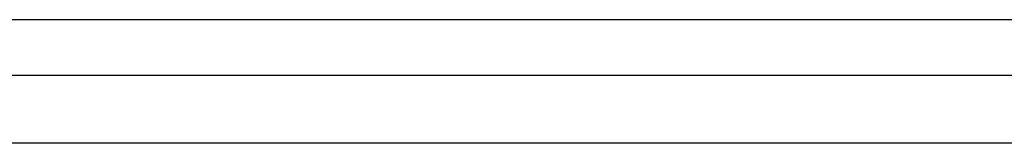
# Model space of a CAD drawing. Header units: inches. Extents: x 20 to 506, y 54 to 236.
# Tile 125 of 245: x 258.788 to 260.22, y 156.692 to 156.872. Entities that reach past the tile are written whole.
import ezdxf

# ---------------------------------------------------------------- set-up
doc = ezdxf.new("R2010")
doc.units = ezdxf.units.IN
doc.header["$MEASUREMENT"] = 0
doc.layers.add('Visible Edges(ANSI)', color=7, linetype='Continuous', lineweight=25)
doc.layers.add('Visible Tangent Edges(ANSI)', color=7, linetype='Continuous', lineweight=25)

msp = doc.modelspace()

# ---------------------------------------------------------------- linework, layer by layer
at = {"layer": 'Visible Edges(ANSI)'}
for p, q in [((261.5529422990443, 156.8715612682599), (213.7509422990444, 156.8715612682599)), ((213.8494422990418, 156.7911990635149), (261.4544422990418, 156.7911990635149))]:
    msp.add_line(p, q, dxfattribs=at)
at = {"layer": 'Visible Tangent Edges(ANSI)'}
msp.add_line((261.4544422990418, 156.6921990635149), (213.8494422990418, 156.6921990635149), dxfattribs=at)

doc.saveas('drawing.dxf')
